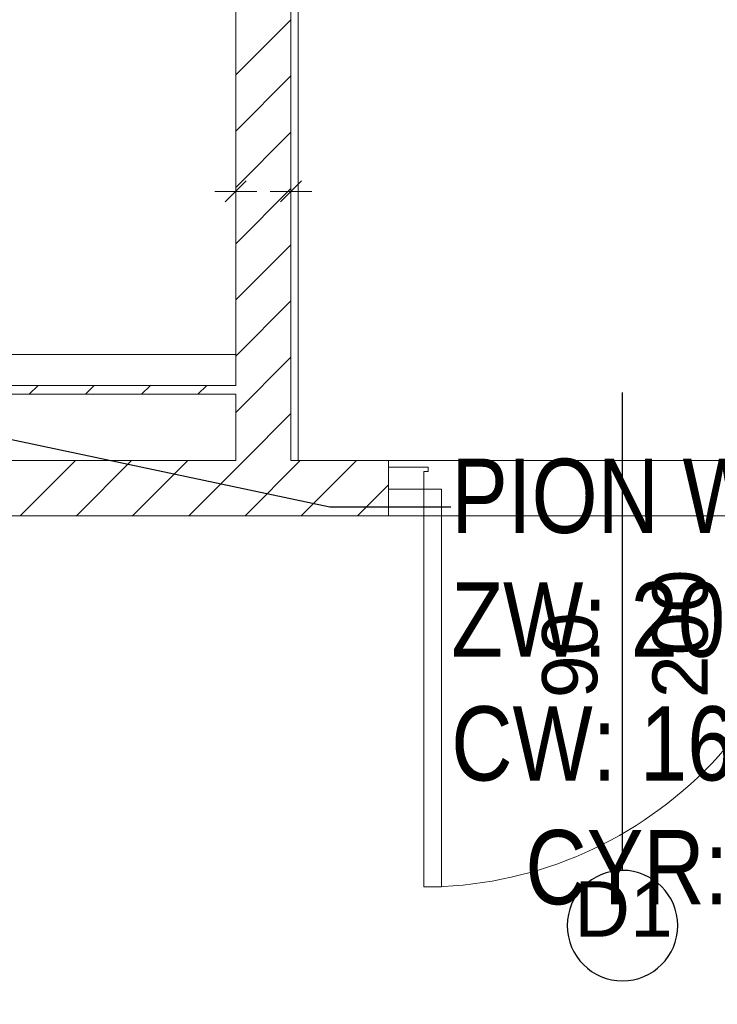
# Model space of a CAD drawing. Header units: millimetres. Extents: x 204754 to 499005, y -178579 to -103222.
# Tile 75 of 178: x 267284 to 268864, y -135895 to -133667. Entities that reach past the tile are written whole.
import ezdxf
from ezdxf import colors
from ezdxf.entities.mleader import LeaderData, LeaderLine
from ezdxf.enums import TextEntityAlignment as Align
from ezdxf.math import Vec2, Vec3

# ---------------------------------------------------------------- set-up
doc = ezdxf.new("R2010")
doc.units = ezdxf.units.MM
doc.header["$MEASUREMENT"] = 0
doc.layers.get('0').update_dxf_attribs({"color": 252, "lineweight": 5})
for name, color, linetype, lineweight in [('IS_opisy', 7, 'Continuous', 35), ('Nowe_! NAZWY POM_Nr_pióra__19', 252, 'Continuous', 5), ('Nowe_220-A Ściany', 252, 'Continuous', 5), ('Nowe_220-A Ściany_Nr_pióra__87', 252, 'Continuous', 5), ('Nowe_220-A Ściany_Nr_pióra__93', 252, 'Continuous', 5), ('Nowe_Drzwi ARCHICAD_Nr_pióra__168', 252, 'Continuous', 5), ('Nowe_Znaczniki drzwi ARCHICADa', 252, 'Continuous', 5), ('Nowe_Znaczniki drzwi ARCHICADa_Nr_pióra__111', 252, 'Continuous', 5), ('Nowe_Znaczniki drzwi ARCHICADa_Nr_pióra__141', 252, 'Continuous', 5)]:
    doc.layers.add(name, color=color, linetype=linetype, lineweight=lineweight)
doc.styles.add('GENERATED_STYLE_1', font='arial.ttf')
doc.styles.add('Opisowy', font='arial.ttf')

# ---------------------------------------------------------------- blocks, each defined once
blk = doc.blocks.new('D Marker 11_28')
at = {"layer": 'Nowe_Znaczniki drzwi ARCHICADa_Nr_pióra__111', "color": 7, "linetype": 'Continuous', "lineweight": 25}
blk.add_line((0, -927.4), (0, 153.6), dxfattribs=at)
at = {"layer": 'Nowe_Znaczniki drzwi ARCHICADa_Nr_pióra__141', "color": 7, "linetype": 'Continuous', "lineweight": 25}
for start, end in [(0, 180), (180, 0)]:
    blk.add_arc((0, -1052.4), 125, start, end, dxfattribs=at)
at = {"layer": 'Nowe_Znaczniki drzwi ARCHICADa_Nr_pióra__141', "color": 7, "lineweight": 25, "style": 'GENERATED_STYLE_1'}
for tag, rotation, p in [('AC_MarkerText_4', 90, (-19.6, -537.9)), ('AC_WIDO_B_SIZE', 90, (230.4, -537.9)), ('AC_MarkerText_1', 360, (-109.1, -1114.9))]:
    blk.add_attdef(tag, text='', height=125, rotation=rotation, dxfattribs=at).set_placement(p, align=Align.BOTTOM_LEFT)
blk = doc.blocks.new('podkład 20251118')
at = {"color": 252, "linetype": 'Continuous', "lineweight": 5}
for p, q in [((267750, -134079.5), (267797.5, -134032)), ((267797.5, -134032), (267750, -134079.5)), ((267875, -134079.5), (267922.5, -134032)), ((267922.5, -134032), (267875, -134079.5)), ((267773.7, -134055.7), (267726.2, -134055.7)), ((267773.7, -134055.7), (267821.2, -134055.7)), ((267898.7, -134055.7), (267851.2, -134055.7)), ((267898.7, -134055.7), (267946.2, -134055.7))]:
    blk.add_line(p, q, dxfattribs=at)
at = {"layer": 'Nowe_! NAZWY POM_Nr_pióra__19', "color": 252, "linetype": 'Continuous', "lineweight": 5}
for p, q in [((267773.7, -134424.5), (267773.7, -130964.5)), ((267915.3, -131034.5), (267915.3, -134664.5)), ((266173.7, -134424.5), (267773.7, -134424.5)), ((267915.3, -134664.5), (269283.7, -134664.5)), ((269253.6, -134789.5), (266173.7, -134789.5))]:
    blk.add_line(p, q, dxfattribs=at)
at = {"layer": 'Nowe_220-A Ściany', "color": 252, "linetype": 'Continuous', "lineweight": 5}
for p, q in [((267773.7, -133792.2), (267898.7, -133667.2)), ((267773.7, -133919.5), (267898.7, -133794.5)), ((267773.7, -134046.8), (267898.7, -133921.8)), ((267773.7, -134174), (267898.7, -134049)), ((267773.7, -134301.3), (267898.7, -134176.3)), ((267773.7, -134428.6), (267898.7, -134303.6)), ((267773.7, -134555.9), (267898.7, -134430.9)), ((267306, -134514.5), (267326, -134494.5)), ((267433.2, -134514.5), (267453.2, -134494.5)), ((267560.5, -134514.5), (267580.5, -134494.5)), ((267687.8, -134514.5), (267707.8, -134494.5)), ((267792.4, -134664.5), (267898.7, -134558.2)), ((267285.5, -134789.5), (267410.5, -134664.5)), ((267412.8, -134789.5), (267537.8, -134664.5)), ((267540.1, -134789.5), (267665.1, -134664.5)), ((267667.4, -134789.5), (267792.4, -134664.5)), ((267794.6, -134789.5), (267919.6, -134664.5)), ((267921.9, -134789.5), (268046.9, -134664.5)), ((268049.2, -134789.5), (268119.3, -134719.4))]:
    blk.add_line(p, q, dxfattribs=at)
at = {"layer": 'Nowe_220-A Ściany_Nr_pióra__87', "color": 252, "linetype": 'Continuous', "lineweight": 5}
for p, q in [((267773.7, -134494.5), (266173.7, -134494.5)), ((266173.7, -134514.5), (267773.7, -134514.5))]:
    blk.add_line(p, q, dxfattribs=at)
at = {"layer": 'Nowe_220-A Ściany_Nr_pióra__93', "color": 252, "linetype": 'Continuous', "lineweight": 5}
for p, q in [((267773.7, -133475.5), (267773.7, -134494.5)), ((267898.7, -134664.5), (267898.7, -133475.5)), ((267773.7, -134514.5), (267773.7, -134664.5)), ((267773.7, -134664.5), (266173.7, -134664.5)), ((268119.3, -134664.5), (267898.7, -134664.5)), ((268119.3, -134679.5), (268119.3, -134664.5)), ((268119.3, -134729.5), (268119.3, -134679.5)), ((268119.3, -134789.5), (268119.3, -134729.5)), ((266173.7, -134789.5), (268119.3, -134789.5))]:
    blk.add_line(p, q, dxfattribs=at)
at = {"layer": 'Nowe_Drzwi ARCHICAD_Nr_pióra__168', "color": 252, "linetype": 'Continuous', "lineweight": 5}
for p, q in [((268199.3, -134679.5), (268119.3, -134679.5)), ((268119.3, -134679.5), (268119.3, -134729.5)), ((268119.3, -134729.5), (268119.3, -134679.5)), ((268209.3, -134679.5), (268199.3, -134679.5)), ((268199.3, -134729.5), (268199.3, -134689.5)), ((268199.3, -134689.5), (268209.3, -134689.5)), ((268209.3, -134689.5), (268209.3, -134679.5)), ((268119.3, -134729.5), (268199.3, -134729.5)), ((268239.3, -134729.5), (268199.3, -134729.5)), ((268199.3, -134729.5), (268199.3, -135629.5)), ((268239.3, -135629.5), (268239.3, -134729.5)), ((268199.3, -135629.5), (268239.3, -135629.5))]:
    blk.add_line(p, q, dxfattribs=at)
blk.add_ellipse((268199.3, -134729.5), major_axis=(-636.4, 636.4), ratio=1, start_param=2.356194, end_param=3.926991, dxfattribs=at)
at = {"layer": 'Nowe_Znaczniki drzwi ARCHICADa', "color": 7, "linetype": 'Continuous', "lineweight": 25}
blk.add_blockref('D Marker 11_28', (268649.3, -134664.5), dxfattribs=at).add_auto_attribs({'AC_MarkerText_1': 'D1', 'AC_MarkerText_4': '90', 'AC_WIDO_B_SIZE': '200'})
blk = doc.blocks.new('_None')

msp = doc.modelspace()

# ---------------------------------------------------------------- block references
msp.add_blockref('podkład 20251118', (0, 0))

# ---------------------------------------------------------------- leaders
at = {"layer": 'IS_opisy', "lineweight": 25}
ml = msp.add_multileader_mtext('Standard', dxfattribs=at)
ml.set_content('{\\fArial Narrow|b0|i0|c238|p34;PION WODOCIĄGOWY \\PZW: 20 x 2,8\\PCW: 16 x 2,7 \\P\\pxi-3,l4,t0,4;CYR:^I16 x 2,7 Wyprowadzić na piętro powyżej}', color=256, style='Opisowy')
ml.set_leader_properties()
ml.set_arrow_properties(name='NONE')
ml.build(insert=Vec2(0, 0))
ml.multileader.update_dxf_attribs({"dogleg_length": 0.1, "arrow_head_size": 8.61})
ctx = ml.context
ctx.base_point, ctx.char_height, ctx.arrow_head_size, ctx.landing_gap_size, ctx.plane_origin = Vec3(268260.6, -134769.2), 168, 8.61, 0.861, Vec3(267435.9, -136999.9)
notes = []
notes.append((ctx, [(0, (1, 1, 0), (267986.8, -134769.2), (1, 0), 273.8, [(0, [(267051, -134572)], 256, [])])]))
ctx.mtext.insert, ctx.mtext.width, ctx.mtext.flow_direction = Vec3(268261.5, -134660.5), 2253.53, 5
for ctx, leaders in notes:
    for number, flags, end, landing, length, lines in leaders:
        leader = LeaderData()
        leader.index, (leader.has_last_leader_line, leader.has_dogleg_vector, leader.attachment_direction) = number, flags
        leader.last_leader_point, leader.dogleg_vector, leader.dogleg_length = Vec3(end), Vec3(landing), length
        for number, points, colour, breaks in lines:
            line = LeaderLine()
            line.index, line.vertices, line.color, line.breaks = number, Vec3.list(points), colors.encode_raw_color(colour), breaks
            leader.lines.append(line)
        ctx.leaders.append(leader)

doc.saveas('drawing.dxf')
